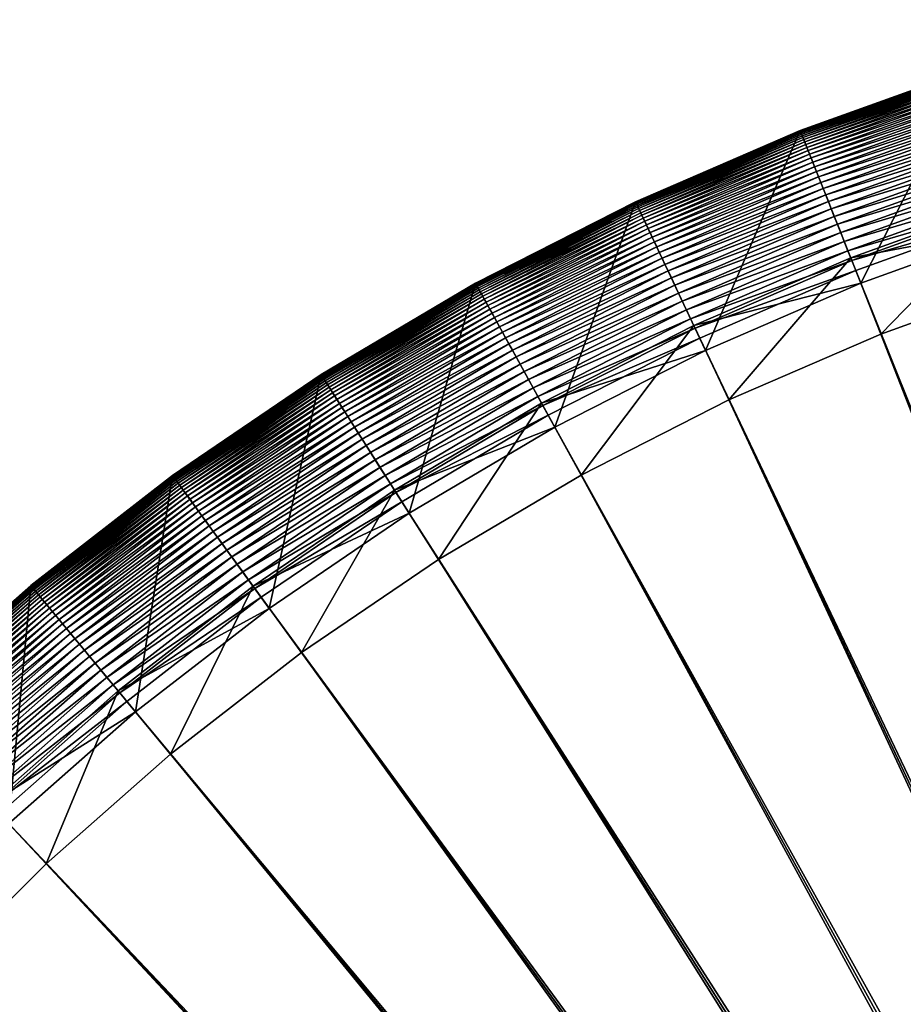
# Model space of a CAD drawing. Header units: millimetres. Extents: x -38.8 to 49.8, y -3.5 to 19.4.
# Tile 187 of 256: x -21.6 to -20.5, y 18.1 to 19.3. Entities that reach past the tile are written whole.
import ezdxf

# ---------------------------------------------------------------- set-up
doc = ezdxf.new("R2010")
doc.units = ezdxf.units.MM
doc.layers.get('0').update_dxf_attribs({"true_color": 0x5890e1})

msp = doc.modelspace()

# ---------------------------------------------------------------- meshes
at = {"color": 206, "true_color": 0x6c0888}
mesh = msp.add_polyface(dxfattribs=at)
corners = [(-20.5614, 19.0171, -2.9901), (-20.3569, 19.0789, -2.9875), (-20.3603, 19.0895, -2.9901), (-20.5573, 19.0068, -2.9875), (-20.3533, 19.0678, -2.9854), (-20.553, 18.9959, -2.9854), (-20.3495, 19.0561, -2.984), (-20.5485, 18.9845, -2.984), (-20.3455, 19.0439, -2.9831), (-20.5437, 18.9725, -2.9831), (-20.3413, 19.0311, -2.9828), (-20.545, 18.9757, -3.6054), (-20.3361, 19.0151, -5.8084), (-20.3466, 19.0472, -3.6054), (-20.5326, 18.9443, -5.8084), (-20.3988, 19.2079, -5.9621), (-20.3988, 19.2079, -3.181), (-20.186, 19.2697, -3.181), (-20.186, 19.2697, -5.9621), (-20.3988, 19.2079, -3.1713), (-20.186, 19.2697, -3.1713), (-20.3987, 19.2076, -3.1617), (-20.1859, 19.2694, -3.1617), (-20.3985, 19.207, -3.1522), (-20.1858, 19.2688, -3.1522), (-20.3982, 19.2061, -3.1427), (-20.1855, 19.2679, -3.1427), (-20.3978, 19.2049, -3.1333), (-20.1852, 19.2666, -3.1333), (-20.3973, 19.2033, -3.1239), (-20.1848, 19.265, -3.1239), (-20.3967, 19.2014, -3.1148), (-20.1843, 19.2631, -3.1148), (-20.396, 19.1992, -3.1057), (-20.1838, 19.2609, -3.1057), (-20.3951, 19.1966, -3.0969), (-20.1831, 19.2583, -3.0969), (-20.3942, 19.1937, -3.0882), (-20.1823, 19.2553, -3.0882), (-20.3931, 19.1904, -3.0797), (-20.1814, 19.2519, -3.0797), (-20.3919, 19.1867, -3.0714), (-20.1805, 19.2481, -3.0714), (-20.3906, 19.1826, -3.0634), (-20.1794, 19.244, -3.0634), (-20.3891, 19.1782, -3.0556), (-20.1782, 19.2394, -3.0556), (-20.3875, 19.1733, -3.0481), (-20.177, 19.2344, -3.0481), (-20.3858, 19.1679, -3.041), (-20.1756, 19.229, -3.041), (-20.3839, 19.1622, -3.0341), (-20.1741, 19.2232, -3.0341), (-20.3819, 19.156, -3.0276), (-20.1725, 19.2169, -3.0276), (-20.3798, 19.1494, -3.0214), (-20.1707, 19.2101, -3.0214), (-20.3774, 19.1423, -3.0157), (-20.1689, 19.2029, -3.0157), (-20.375, 19.1347, -3.0103), (-20.1669, 19.1952, -3.0103), (-20.3724, 19.1267, -3.0053), (-20.1648, 19.187, -3.0053), (-20.3696, 19.1181, -3.0008), (-20.1626, 19.1783, -3.0008), (-20.3667, 19.1091, -2.9967), (-20.1602, 19.1691, -2.9967), (-20.3636, 19.0996, -2.9931), (-20.1577, 19.1594, -2.9931), (-20.1551, 19.1491, -2.9901), (-20.1523, 19.1384, -2.9875), (-20.1494, 19.127, -2.9854), (-20.1463, 19.1152, -2.984), (-20.1431, 19.1027, -2.9831), (-20.1398, 19.0897, -2.9828), (-20.3152, 18.9508, -3.3519), (-20.144, 19.106, -3.6054), (-20.1356, 19.0733, -5.8084)]
mesh.append_faces([[corners[k] for k in face] for face in [(0, 1, 2), (3, 4, 1), (5, 6, 4), (7, 8, 6), (9, 10, 8), (11, 12, 13), (14, 15, 12), (15, 17, 18), (16, 20, 17), (19, 22, 20), (21, 24, 22), (23, 26, 24), (25, 28, 26), (27, 30, 28), (29, 32, 30), (31, 34, 32), (33, 36, 34), (35, 38, 36), (37, 40, 38), (39, 42, 40), (41, 44, 42), (43, 46, 44), (45, 48, 46), (47, 50, 48)]], dxfattribs={"vtx0": -1, "color": 206})
mesh.append_faces([[corners[k] for k in face] for face in [(15, 16, 17), (16, 19, 20), (19, 21, 22), (21, 23, 24), (23, 25, 26), (25, 27, 28), (27, 29, 30), (29, 31, 32), (31, 33, 34), (33, 35, 36), (35, 37, 38), (37, 39, 40), (39, 41, 42), (41, 43, 44), (43, 45, 46), (45, 47, 48), (47, 49, 50), (49, 51, 52), (51, 53, 54), (53, 55, 56), (55, 57, 58), (57, 59, 60), (59, 61, 62), (61, 63, 64), (63, 65, 66), (65, 67, 68), (67, 2, 69), (2, 1, 70), (1, 4, 71), (4, 6, 72), (6, 8, 73), (8, 10, 74), (75, 13, 76), (13, 12, 77), (12, 15, 18)]], dxfattribs={"vtx2": -1, "color": 206})
mesh = msp.add_polyface(dxfattribs=at)
corners = [(-20.6072, 19.1329, -5.9621), (-20.6072, 19.1329, -3.181), (-20.3988, 19.2079, -3.181), (-20.3988, 19.2079, -5.9621), (-20.6072, 19.1329, -3.1713), (-20.3988, 19.2079, -3.1713), (-20.6071, 19.1326, -3.1617), (-20.3987, 19.2076, -3.1617), (-20.6069, 19.132, -3.1522), (-20.3985, 19.207, -3.1522), (-20.6065, 19.1311, -3.1427), (-20.3982, 19.2061, -3.1427), (-20.606, 19.1299, -3.1333), (-20.3978, 19.2049, -3.1333), (-20.6054, 19.1284, -3.1239), (-20.3973, 19.2033, -3.1239), (-20.6047, 19.1265, -3.1148), (-20.3967, 19.2014, -3.1148), (-20.6039, 19.1244, -3.1057), (-20.396, 19.1992, -3.1057), (-20.6029, 19.1219, -3.0969), (-20.3951, 19.1966, -3.0969), (-20.6017, 19.119, -3.0882), (-20.3942, 19.1937, -3.0882), (-20.6004, 19.1158, -3.0797), (-20.3931, 19.1904, -3.0797), (-20.599, 19.1121, -3.0714), (-20.3919, 19.1867, -3.0714), (-20.5974, 19.1082, -3.0634), (-20.3906, 19.1826, -3.0634), (-20.5957, 19.1038, -3.0556), (-20.3891, 19.1782, -3.0556), (-20.5938, 19.099, -3.0481), (-20.3875, 19.1733, -3.0481), (-20.5917, 19.0938, -3.041), (-20.3858, 19.1679, -3.041), (-20.5895, 19.0882, -3.0341), (-20.3839, 19.1622, -3.0341), (-20.5871, 19.0821, -3.0276), (-20.3819, 19.156, -3.0276), (-20.5846, 19.0756, -3.0214), (-20.3798, 19.1494, -3.0214), (-20.5818, 19.0687, -3.0157), (-20.3774, 19.1423, -3.0157), (-20.5789, 19.0613, -3.0103), (-20.375, 19.1347, -3.0103), (-20.5758, 19.0534, -3.0053), (-20.3724, 19.1267, -3.0053), (-20.5725, 19.0451, -3.0008), (-20.3696, 19.1181, -3.0008), (-20.569, 19.0363, -2.9967), (-20.3667, 19.1091, -2.9967), (-20.5653, 19.0269, -2.9931), (-20.3636, 19.0996, -2.9931), (-20.5614, 19.0171, -2.9901), (-20.3603, 19.0895, -2.9901), (-20.5573, 19.0068, -2.9875), (-20.3569, 19.0789, -2.9875), (-20.553, 18.9959, -2.9854), (-20.3533, 19.0678, -2.9854), (-20.5485, 18.9845, -2.984), (-20.3495, 19.0561, -2.984), (-20.5437, 18.9725, -2.9831), (-20.3455, 19.0439, -2.9831), (-20.5326, 18.9443, -5.8084)]
mesh.append_faces([[corners[k] for k in face] for face in [(0, 2, 3), (1, 5, 2), (4, 7, 5), (6, 9, 7), (8, 11, 9), (10, 13, 11), (12, 15, 13), (14, 17, 15), (16, 19, 17), (18, 21, 19), (20, 23, 21), (22, 25, 23), (24, 27, 25), (26, 29, 27), (28, 31, 29), (30, 33, 31), (32, 35, 33), (34, 37, 35), (36, 39, 37), (38, 41, 39), (40, 43, 41), (42, 45, 43), (44, 47, 45), (46, 49, 47), (48, 51, 49), (50, 53, 51), (52, 55, 53)]], dxfattribs={"vtx0": -1, "color": 206})
mesh.append_faces([[corners[k] for k in face] for face in [(0, 1, 2), (1, 4, 5), (4, 6, 7), (6, 8, 9), (8, 10, 11), (10, 12, 13), (12, 14, 15), (14, 16, 17), (16, 18, 19), (18, 20, 21), (20, 22, 23), (22, 24, 25), (24, 26, 27), (26, 28, 29), (28, 30, 31), (30, 32, 33), (32, 34, 35), (34, 36, 37), (36, 38, 39), (38, 40, 41), (40, 42, 43), (42, 44, 45), (44, 46, 47), (46, 48, 49), (48, 50, 51), (50, 52, 53), (52, 54, 55), (54, 56, 57), (56, 58, 59), (58, 60, 61), (60, 62, 63), (64, 0, 3)]], dxfattribs={"vtx2": -1, "color": 206})
mesh = msp.add_polyface(dxfattribs=at)
corners = [(-22.0117, 17.8176, -2.9828), (-19.4839, 15.9986, -2.9828), (-21.883, 17.9834, -2.9828), (-19.4926, 15.9874, -3.3688), (-21.9433, 17.7679, -3.3519), (-21.8179, 17.9295, -3.3519), (-19.4744, 16.0093, -2.9828), (-21.7443, 18.1408, -2.9828), (-19.4839, 15.9986, -3.3688), (-21.6827, 18.083, -3.3519), (-19.4644, 16.0194, -2.9828), (-21.5959, 18.2892, -2.9828), (-19.4744, 16.0093, -3.3688), (-21.538, 18.2276, -3.3519), (-19.4537, 16.0288, -2.9828), (-21.4384, 18.428, -2.9828), (-19.4644, 16.0194, -3.3688), (-21.3846, 18.3629, -3.3519), (-21.5221, 18.5292, -3.0276), (-21.3457, 18.6572, -3.0214), (-21.3498, 18.6628, -3.0276), (-21.5177, 18.5238, -3.0214), (-21.3413, 18.6512, -3.0157), (-21.5129, 18.518, -3.0157), (-21.3366, 18.6447, -3.0103), (-21.5079, 18.5119, -3.0103), (-21.3317, 18.6379, -3.0053), (-21.5025, 18.5054, -3.0053), (-21.3264, 18.6306, -3.0008), (-21.4967, 18.4985, -3.0008), (-21.3208, 18.623, -2.9967), (-21.4907, 18.4912, -2.9967), (-21.3149, 18.6148, -2.9931), (-21.4843, 18.4834, -2.9931), (-21.4776, 18.4753, -2.9901), (-21.3087, 18.6063, -2.9901), (-21.4705, 18.4667, -2.9875), (-21.3021, 18.5973, -2.9875), (-21.463, 18.4577, -2.9854), (-21.2953, 18.5878, -2.9854), (-21.4552, 18.4483, -2.984), (-21.2881, 18.5779, -2.984), (-21.447, 18.4384, -2.9831), (-21.2805, 18.5675, -2.9831), (-21.2726, 18.5566, -2.9828), (-19.4424, 16.0376, -2.9828), (-19.4537, 16.0288, -3.3688), (-21.2229, 18.4883, -3.3519), (-21.4492, 18.441, -3.6054), (-21.2825, 18.5703, -3.6054), (-21.4277, 18.415, -5.8084), (-21.2627, 18.5429, -5.8084), (-21.3819, 18.707, -5.9621), (-21.1131, 18.6968, -2.984), (-21.1062, 18.6859, -2.9831), (-21.099, 18.6746, -2.9828), (-19.4306, 16.0456, -2.9828), (-19.4424, 16.0376, -3.3688), (-21.0538, 18.6032, -3.3519), (-21.1081, 18.6889, -3.6054), (-21.09, 18.6603, -5.8084), (-19.4183, 16.0528, -2.9828), (-20.9184, 18.7814, -2.9828), (-19.4306, 16.0456, -3.3688), (-20.8777, 18.7074, -3.3519), (-19.4056, 16.0593, -2.9828), (-20.7314, 18.8767, -2.9828), (-19.4183, 16.0528, -3.3688), (-20.6954, 18.8002, -3.3519), (-19.3926, 16.065, -2.9828), (-20.5388, 18.96, -2.9828), (-19.4056, 16.0593, -3.3688), (-20.5077, 18.8815, -3.3519), (-19.3791, 16.0698, -2.9828), (-20.3413, 19.0311, -2.9828), (-19.3926, 16.065, -3.3688), (-20.3152, 18.9508, -3.3519), (-19.3654, 16.0738, -2.9828), (-20.1398, 19.0897, -2.9828), (-19.3791, 16.0698, -3.3688), (-20.1188, 19.0078, -3.3519), (-19.3515, 16.0769, -2.9828), (-19.935, 19.1355, -2.9828), (-19.3654, 16.0738, -3.3688), (-19.9192, 19.0525, -3.3519), (-19.3375, 16.0791, -2.9828), (-19.7277, 19.1683, -2.9828), (-19.3515, 16.0769, -3.3688), (-19.7171, 19.0845, -3.3519), (-19.3233, 16.0805, -2.9828), (-19.5188, 19.188, -2.9828), (-19.3375, 16.0791, -3.3688), (-19.5135, 19.1037, -3.3519), (-19.309, 16.0809, -2.9828), (-19.309, 19.1946, -2.9828), (-19.3233, 16.0805, -3.3688), (-19.309, 19.1101, -3.3519)]
mesh.append_faces([[corners[k] for k in face] for face in [(0, 1, 2), (2, 6, 7), (7, 10, 11), (11, 14, 15), (18, 19, 20), (21, 22, 19), (23, 24, 22), (25, 26, 24), (27, 28, 26), (29, 30, 28), (31, 32, 30), (33, 35, 32), (34, 37, 35), (36, 39, 37), (38, 41, 39), (40, 43, 41), (42, 44, 43), (15, 45, 44), (17, 49, 47), (48, 51, 49), (50, 52, 51), (44, 56, 55), (47, 59, 58), (55, 61, 62), (62, 65, 66), (66, 69, 70), (70, 73, 74), (74, 77, 78), (78, 81, 82), (82, 85, 86), (86, 89, 90), (90, 93, 94)]], dxfattribs={"vtx0": -1, "color": 206})
mesh.append_faces([[corners[k] for k in face] for face in [(3, 4, 5), (8, 5, 9), (12, 9, 13), (16, 13, 17), (33, 34, 35), (34, 36, 37), (36, 38, 39), (38, 40, 41), (40, 42, 43), (42, 15, 44), (46, 17, 47), (17, 48, 49), (48, 50, 51), (39, 41, 53), (41, 43, 54), (43, 44, 55), (57, 47, 58), (47, 49, 59), (49, 51, 60), (63, 58, 64), (67, 64, 68), (71, 68, 72), (75, 72, 76), (79, 76, 80), (83, 80, 84), (87, 84, 88), (91, 88, 92), (95, 92, 96)]], dxfattribs={"vtx2": -1, "color": 206})
mesh = msp.add_polyface(dxfattribs=at)
corners = [(-21.0079, 18.9443, -5.9621), (-20.8105, 19.0449, -3.181), (-20.8105, 19.0449, -5.9621), (-21.0079, 18.9443, -3.181), (-20.8105, 19.0449, -3.1713), (-21.0079, 18.9443, -3.1713), (-20.8104, 19.0446, -3.1617), (-21.0078, 18.944, -3.1617), (-20.8101, 19.044, -3.1522), (-21.0075, 18.9435, -3.1522), (-20.8097, 19.0431, -3.1427), (-21.007, 18.9426, -3.1427), (-20.8092, 19.042, -3.1333), (-21.0064, 18.9415, -3.1333), (-20.8085, 19.0405, -3.1239), (-21.0056, 18.9401, -3.1239), (-20.8076, 19.0387, -3.1148), (-21.0047, 18.9383, -3.1148), (-20.8067, 19.0366, -3.1057), (-21.0035, 18.9363, -3.1057), (-20.8055, 19.0342, -3.0969), (-20.6072, 19.1329, -3.181), (-20.6072, 19.1329, -5.9621), (-20.6072, 19.1329, -3.1713), (-20.6071, 19.1326, -3.1617), (-20.6069, 19.132, -3.1522), (-20.6065, 19.1311, -3.1427), (-20.606, 19.1299, -3.1333), (-20.6054, 19.1284, -3.1239), (-20.6047, 19.1265, -3.1148), (-20.6039, 19.1244, -3.1057), (-20.6029, 19.1219, -3.0969), (-20.8042, 19.0314, -3.0882), (-20.6017, 19.119, -3.0882), (-20.8027, 19.0282, -3.0797), (-20.6004, 19.1158, -3.0797), (-20.8011, 19.0247, -3.0714), (-20.599, 19.1121, -3.0714), (-20.7992, 19.0208, -3.0634), (-20.5974, 19.1082, -3.0634), (-20.7972, 19.0166, -3.0556), (-20.5957, 19.1038, -3.0556), (-20.795, 19.0119, -3.0481), (-20.5938, 19.099, -3.0481), (-20.7926, 19.0069, -3.041), (-20.5917, 19.0938, -3.041), (-20.7901, 19.0014, -3.0341), (-20.5895, 19.0882, -3.0341), (-20.7873, 18.9955, -3.0276), (-20.5871, 19.0821, -3.0276), (-20.7843, 18.9892, -3.0214), (-20.5846, 19.0756, -3.0214), (-20.7812, 18.9824, -3.0157), (-20.5818, 19.0687, -3.0157), (-20.7778, 18.9752, -3.0103), (-20.5789, 19.0613, -3.0103), (-20.5758, 19.0534, -3.0053), (-20.7742, 18.9676, -3.0053), (-20.5725, 19.0451, -3.0008), (-20.7703, 18.9595, -3.0008), (-20.569, 19.0363, -2.9967), (-20.7663, 18.9509, -2.9967), (-20.5653, 19.0269, -2.9931), (-20.7242, 18.8614, -5.8084)]
mesh.append_faces([[corners[k] for k in face] for face in [(0, 1, 2), (3, 4, 1), (5, 6, 4), (7, 8, 6), (9, 10, 8), (11, 12, 10), (13, 14, 12), (15, 16, 14), (17, 18, 16), (19, 20, 18), (2, 21, 22), (1, 23, 21), (4, 24, 23), (6, 25, 24), (8, 26, 25), (10, 27, 26), (12, 28, 27), (14, 29, 28), (16, 30, 29), (18, 31, 30), (20, 33, 31), (32, 35, 33), (34, 37, 35), (36, 39, 37), (38, 41, 39), (40, 43, 41), (42, 45, 43), (44, 47, 45), (46, 49, 47), (48, 51, 49), (50, 53, 51), (52, 55, 53), (54, 56, 55), (57, 58, 56), (59, 60, 58), (61, 62, 60)]], dxfattribs={"vtx0": -1, "color": 206})
mesh.append_faces([[corners[k] for k in face] for face in [(2, 1, 21), (1, 4, 23), (4, 6, 24), (6, 8, 25), (8, 10, 26), (10, 12, 27), (12, 14, 28), (14, 16, 29), (16, 18, 30), (18, 20, 31), (20, 32, 33), (32, 34, 35), (34, 36, 37), (36, 38, 39), (38, 40, 41), (40, 42, 43), (42, 44, 45), (44, 46, 47), (46, 48, 49), (48, 50, 51), (50, 52, 53), (52, 54, 55), (63, 2, 22)]], dxfattribs={"vtx2": -1, "color": 206})
mesh = msp.add_polyface(dxfattribs=at)
corners = [(-21.0022, 18.9339, -3.0969), (-20.8042, 19.0314, -3.0882), (-20.8055, 19.0342, -3.0969), (-21.0007, 18.9312, -3.0882), (-20.8027, 19.0282, -3.0797), (-20.9991, 18.9282, -3.0797), (-20.8011, 19.0247, -3.0714), (-20.9972, 18.9248, -3.0714), (-20.7992, 19.0208, -3.0634), (-20.9951, 18.921, -3.0634), (-20.7972, 19.0166, -3.0556), (-20.9929, 18.9169, -3.0556), (-20.795, 19.0119, -3.0481), (-20.9904, 18.9124, -3.0481), (-20.7926, 19.0069, -3.041), (-20.9877, 18.9075, -3.041), (-20.7901, 19.0014, -3.0341), (-20.9848, 18.9022, -3.0341), (-20.7873, 18.9955, -3.0276), (-20.9816, 18.8965, -3.0276), (-20.7843, 18.9892, -3.0214), (-20.9783, 18.8904, -3.0214), (-20.7812, 18.9824, -3.0157), (-20.9747, 18.8838, -3.0157), (-20.7778, 18.9752, -3.0103), (-20.9709, 18.8769, -3.0103), (-20.7742, 18.9676, -3.0053), (-20.9668, 18.8694, -3.0053), (-20.7703, 18.9595, -3.0008), (-20.9625, 18.8616, -3.0008), (-20.9579, 18.8533, -2.9967), (-20.7663, 18.9509, -2.9967), (-20.9531, 18.8445, -2.9931), (-20.762, 18.9418, -2.9931), (-20.948, 18.8352, -2.9901), (-20.7575, 18.9322, -2.9901), (-20.9426, 18.8255, -2.9875), (-20.7528, 18.9222, -2.9875), (-20.937, 18.8152, -2.9854), (-20.7478, 18.9116, -2.9854), (-20.9311, 18.8045, -2.984), (-20.7426, 18.9005, -2.984), (-20.9249, 18.7932, -2.9831), (-20.7371, 18.8889, -2.9831), (-20.9184, 18.7814, -2.9828), (-20.7314, 18.8767, -2.9828), (-20.8777, 18.7074, -3.3519), (-20.9265, 18.7962, -3.6054), (-20.7386, 18.892, -3.6054), (-20.6954, 18.8002, -3.3519), (-20.9102, 18.7666, -5.8084), (-20.7242, 18.8614, -5.8084), (-20.8105, 19.0449, -5.9621), (-20.5758, 19.0534, -3.0053), (-20.5725, 19.0451, -3.0008), (-20.569, 19.0363, -2.9967), (-20.5653, 19.0269, -2.9931), (-20.5614, 19.0171, -2.9901), (-20.5573, 19.0068, -2.9875), (-20.553, 18.9959, -2.9854), (-20.5485, 18.9845, -2.984), (-20.5437, 18.9725, -2.9831), (-20.5388, 18.96, -2.9828), (-20.545, 18.9757, -3.6054), (-20.5077, 18.8815, -3.3519), (-20.5326, 18.9443, -5.8084), (-20.6072, 19.1329, -5.9621), (-20.3413, 19.0311, -2.9828), (-20.3466, 19.0472, -3.6054), (-20.3152, 18.9508, -3.3519), (-20.3361, 19.0151, -5.8084)]
mesh.append_faces([[corners[k] for k in face] for face in [(0, 1, 2), (3, 4, 1), (5, 6, 4), (7, 8, 6), (9, 10, 8), (11, 12, 10), (13, 14, 12), (15, 16, 14), (17, 18, 16), (19, 20, 18), (21, 22, 20), (23, 24, 22), (25, 26, 24), (27, 28, 26), (29, 31, 28), (30, 33, 31), (32, 35, 33), (34, 37, 35), (36, 39, 37), (38, 41, 39), (40, 43, 41), (42, 45, 43), (46, 48, 49), (47, 51, 48), (50, 52, 51), (33, 57, 56), (35, 58, 57), (37, 59, 58), (39, 60, 59), (41, 61, 60), (43, 62, 61), (49, 63, 64), (48, 65, 63), (51, 66, 65), (64, 68, 69)]], dxfattribs={"vtx0": -1, "color": 206})
mesh.append_faces([[corners[k] for k in face] for face in [(29, 30, 31), (30, 32, 33), (32, 34, 35), (34, 36, 37), (36, 38, 39), (38, 40, 41), (40, 42, 43), (42, 44, 45), (46, 47, 48), (47, 50, 51), (24, 26, 53), (26, 28, 54), (28, 31, 55), (31, 33, 56), (33, 35, 57), (35, 37, 58), (37, 39, 59), (39, 41, 60), (41, 43, 61), (43, 45, 62), (49, 48, 63), (48, 51, 65), (61, 62, 67), (64, 63, 68), (63, 65, 70)]], dxfattribs={"vtx2": -1, "color": 206})
mesh = msp.add_polyface(dxfattribs=at)
corners = [(-21.195, 18.8258, -3.1148), (-21.0035, 18.9363, -3.1057), (-21.0047, 18.9383, -3.1148), (-21.1937, 18.8238, -3.1057), (-21.0022, 18.9339, -3.0969), (-21.1923, 18.8215, -3.0969), (-21.0007, 18.9312, -3.0882), (-21.1906, 18.8189, -3.0882), (-20.9991, 18.9282, -3.0797), (-21.1888, 18.816, -3.0797), (-20.9972, 18.9248, -3.0714), (-21.1867, 18.8127, -3.0714), (-20.9951, 18.921, -3.0634), (-21.1844, 18.8091, -3.0634), (-20.9929, 18.9169, -3.0556), (-21.1819, 18.8051, -3.0556), (-20.9904, 18.9124, -3.0481), (-21.1791, 18.8008, -3.0481), (-20.9877, 18.9075, -3.041), (-21.1761, 18.796, -3.041), (-20.9848, 18.9022, -3.0341), (-21.1729, 18.7909, -3.0341), (-20.9816, 18.8965, -3.0276), (-21.1694, 18.7854, -3.0276), (-20.9783, 18.8904, -3.0214), (-21.1656, 18.7796, -3.0214), (-20.9747, 18.8838, -3.0157), (-21.1617, 18.7733, -3.0157), (-20.9709, 18.8769, -3.0103), (-21.1574, 18.7665, -3.0103), (-20.9668, 18.8694, -3.0053), (-21.1529, 18.7594, -3.0053), (-20.9625, 18.8616, -3.0008), (-21.1481, 18.7518, -3.0008), (-20.9579, 18.8533, -2.9967), (-21.143, 18.7438, -2.9967), (-20.9531, 18.8445, -2.9931), (-21.1376, 18.7353, -2.9931), (-20.948, 18.8352, -2.9901), (-21.1319, 18.7264, -2.9901), (-21.126, 18.717, -2.9875), (-20.9426, 18.8255, -2.9875), (-21.1197, 18.7071, -2.9854), (-20.937, 18.8152, -2.9854), (-21.1131, 18.6968, -2.984), (-20.9311, 18.8045, -2.984), (-21.1062, 18.6859, -2.9831), (-20.9249, 18.7932, -2.9831), (-21.099, 18.6746, -2.9828), (-20.9184, 18.7814, -2.9828), (-21.0538, 18.6032, -3.3519), (-21.1081, 18.6889, -3.6054), (-20.9265, 18.7962, -3.6054), (-20.8777, 18.7074, -3.3519), (-21.09, 18.6603, -5.8084), (-20.9102, 18.7666, -5.8084), (-21.0079, 18.9443, -5.9621), (-21.0079, 18.9443, -3.181), (-20.8105, 19.0449, -3.181), (-21.0079, 18.9443, -3.1713), (-20.8105, 19.0449, -3.1713), (-21.0078, 18.944, -3.1617), (-20.8104, 19.0446, -3.1617), (-21.0075, 18.9435, -3.1522), (-20.8101, 19.044, -3.1522), (-21.007, 18.9426, -3.1427), (-20.8097, 19.0431, -3.1427), (-21.0064, 18.9415, -3.1333), (-20.8092, 19.042, -3.1333), (-21.0056, 18.9401, -3.1239), (-20.8085, 19.0405, -3.1239), (-20.8076, 19.0387, -3.1148), (-20.8067, 19.0366, -3.1057), (-20.8055, 19.0342, -3.0969), (-20.8042, 19.0314, -3.0882), (-20.8027, 19.0282, -3.0797), (-20.8011, 19.0247, -3.0714), (-20.7992, 19.0208, -3.0634), (-20.7972, 19.0166, -3.0556), (-20.795, 19.0119, -3.0481), (-20.7926, 19.0069, -3.041), (-20.7901, 19.0014, -3.0341), (-20.7873, 18.9955, -3.0276), (-20.7843, 18.9892, -3.0214), (-20.7812, 18.9824, -3.0157), (-20.7778, 18.9752, -3.0103), (-20.7742, 18.9676, -3.0053), (-20.7703, 18.9595, -3.0008), (-20.8105, 19.0449, -5.9621)]
mesh.append_faces([[corners[k] for k in face] for face in [(0, 1, 2), (3, 4, 1), (5, 6, 4), (7, 8, 6), (9, 10, 8), (11, 12, 10), (13, 14, 12), (15, 16, 14), (17, 18, 16), (19, 20, 18), (21, 22, 20), (23, 24, 22), (25, 26, 24), (27, 28, 26), (29, 30, 28), (31, 32, 30), (33, 34, 32), (35, 36, 34), (37, 38, 36), (39, 41, 38), (40, 43, 41), (42, 45, 43), (44, 47, 45), (46, 49, 47), (50, 52, 53), (51, 55, 52), (54, 56, 55)]], dxfattribs={"vtx0": -1, "color": 206})
mesh.append_faces([[corners[k] for k in face] for face in [(39, 40, 41), (40, 42, 43), (42, 44, 45), (44, 46, 47), (46, 48, 49), (50, 51, 52), (51, 54, 55), (56, 57, 58), (57, 59, 60), (59, 61, 62), (61, 63, 64), (63, 65, 66), (65, 67, 68), (67, 69, 70), (69, 2, 71), (2, 1, 72), (1, 4, 73), (4, 6, 74), (6, 8, 75), (8, 10, 76), (10, 12, 77), (12, 14, 78), (14, 16, 79), (16, 18, 80), (18, 20, 81), (20, 22, 82), (22, 24, 83), (24, 26, 84), (26, 28, 85), (28, 30, 86), (30, 32, 87), (55, 56, 88)]], dxfattribs={"vtx2": -1, "color": 206})
mesh = msp.add_polyface(dxfattribs=at)
corners = [(-22.6497, 15.854, -2.9828), (-19.5359, 15.854, -2.9828), (-19.5355, 15.8682, -2.9828), (-19.5359, 15.854, -3.3688), (-22.5652, 15.854, -3.3519), (-22.5588, 16.0584, -3.3519), (-19.5355, 15.8682, -3.3688), (-22.6431, 16.0637, -2.9828), (-19.5342, 15.8824, -2.9828), (-22.5395, 16.2621, -3.3519), (-19.5342, 15.8824, -3.3688), (-22.6233, 16.2727, -2.9828), (-19.5319, 15.8965, -2.9828), (-22.5905, 16.4799, -2.9828), (-22.5075, 16.4641, -3.3519), (-19.5319, 15.8965, -3.3688), (-19.5288, 15.9104, -2.9828), (-22.5447, 16.6848, -2.9828), (-22.4629, 16.6637, -3.3519), (-19.5288, 15.9104, -3.3688), (-19.5248, 15.9241, -2.9828), (-22.4862, 16.8863, -2.9828), (-22.4058, 16.8602, -3.3519), (-19.5248, 15.9241, -3.3688), (-19.52, 15.9375, -2.9828), (-22.4151, 17.0837, -2.9828), (-22.3365, 17.0526, -3.3519), (-19.52, 15.9375, -3.3688), (-19.5144, 15.9506, -2.9828), (-22.3317, 17.2764, -2.9828), (-22.2553, 17.2404, -3.3519), (-19.5144, 15.9506, -3.3688), (-19.5079, 15.9633, -2.9828), (-22.2365, 17.4633, -2.9828), (-22.1624, 17.4226, -3.3519), (-19.5079, 15.9633, -3.3688), (-19.5006, 15.9756, -2.9828), (-22.1296, 17.644, -2.9828), (-22.0583, 17.5987, -3.3519), (-19.5006, 15.9756, -3.3688), (-19.4926, 15.9874, -2.9828), (-22.0117, 17.8176, -2.9828), (-21.9433, 17.7679, -3.3519), (-19.4926, 15.9874, -3.3688), (-19.4839, 15.9986, -2.9828), (-21.8179, 17.9295, -3.3519), (-19.4839, 15.9986, -3.3688), (-21.883, 17.9834, -2.9828), (-19.4744, 16.0093, -2.9828), (-21.6827, 18.083, -3.3519), (-19.4744, 16.0093, -3.3688), (-21.7443, 18.1408, -2.9828), (-19.4644, 16.0194, -2.9828), (-21.538, 18.2276, -3.3519), (-19.4644, 16.0194, -3.3688), (-21.5959, 18.2892, -2.9828), (-19.4537, 16.0288, -2.9828), (-21.3846, 18.3629, -3.3519), (-19.4537, 16.0288, -3.3688), (-21.4384, 18.428, -2.9828), (-19.4424, 16.0376, -2.9828), (-21.2229, 18.4883, -3.3519), (-19.4424, 16.0376, -3.3688), (-21.2726, 18.5566, -2.9828), (-19.4306, 16.0456, -2.9828), (-21.0538, 18.6032, -3.3519), (-19.4306, 16.0456, -3.3688), (-21.099, 18.6746, -2.9828), (-19.4183, 16.0528, -2.9828), (-20.8777, 18.7074, -3.3519), (-19.4183, 16.0528, -3.3688), (-20.9184, 18.7814, -2.9828), (-19.4056, 16.0593, -2.9828), (-20.6954, 18.8002, -3.3519), (-19.4056, 16.0593, -3.3688), (-20.7314, 18.8767, -2.9828), (-19.3926, 16.065, -2.9828), (-20.5077, 18.8815, -3.3519), (-19.3926, 16.065, -3.3688), (-20.5388, 18.96, -2.9828), (-19.3791, 16.0698, -2.9828), (-20.3152, 18.9508, -3.3519), (-19.3791, 16.0698, -3.3688), (-20.3413, 19.0311, -2.9828), (-19.3654, 16.0738, -2.9828)]
mesh.append_faces([[corners[k] for k in face] for face in [(3, 5, 6), (6, 9, 10), (11, 12, 13), (10, 14, 15), (13, 16, 17), (15, 18, 19), (17, 20, 21), (19, 22, 23), (21, 24, 25), (23, 26, 27), (25, 28, 29), (27, 30, 31), (29, 32, 33), (31, 34, 35), (33, 36, 37), (35, 38, 39), (37, 40, 41), (39, 42, 43), (43, 45, 46), (46, 49, 50), (50, 53, 54), (54, 57, 58), (58, 61, 62), (62, 65, 66), (66, 69, 70), (70, 73, 74), (74, 77, 78), (78, 81, 82)]], dxfattribs={"vtx0": -1, "color": 206})
mesh.append_faces([[corners[k] for k in face] for face in [(0, 1, 2), (3, 4, 5), (7, 2, 8), (6, 5, 9), (11, 8, 12), (10, 9, 14), (13, 12, 16), (15, 14, 18), (17, 16, 20), (19, 18, 22), (21, 20, 24), (23, 22, 26), (25, 24, 28), (27, 26, 30), (29, 28, 32), (31, 30, 34), (33, 32, 36), (35, 34, 38), (37, 36, 40), (39, 38, 42), (41, 40, 44), (47, 44, 48), (51, 48, 52), (55, 52, 56), (59, 56, 60), (63, 60, 64), (67, 64, 68), (71, 68, 72), (75, 72, 76), (79, 76, 80), (83, 80, 84)]], dxfattribs={"vtx2": -1, "color": 206})
mesh = msp.add_polyface(dxfattribs=at)
corners = [(-21.371, 18.6921, -3.0797), (-21.1867, 18.8127, -3.0714), (-21.1888, 18.816, -3.0797), (-21.3688, 18.689, -3.0714), (-21.1844, 18.8091, -3.0634), (-21.3662, 18.6855, -3.0634), (-21.1819, 18.8051, -3.0556), (-21.3635, 18.6817, -3.0556), (-21.1791, 18.8008, -3.0481), (-21.3604, 18.6775, -3.0481), (-21.1761, 18.796, -3.041), (-21.3572, 18.673, -3.041), (-21.1729, 18.7909, -3.0341), (-21.3536, 18.6681, -3.0341), (-21.1694, 18.7854, -3.0276), (-21.3498, 18.6628, -3.0276), (-21.1656, 18.7796, -3.0214), (-21.3457, 18.6572, -3.0214), (-21.1617, 18.7733, -3.0157), (-21.3413, 18.6512, -3.0157), (-21.1574, 18.7665, -3.0103), (-21.3366, 18.6447, -3.0103), (-21.1529, 18.7594, -3.0053), (-21.3317, 18.6379, -3.0053), (-21.1481, 18.7518, -3.0008), (-21.3264, 18.6306, -3.0008), (-21.143, 18.7438, -2.9967), (-21.3208, 18.623, -2.9967), (-21.1376, 18.7353, -2.9931), (-21.3149, 18.6148, -2.9931), (-21.1319, 18.7264, -2.9901), (-21.3087, 18.6063, -2.9901), (-21.3021, 18.5973, -2.9875), (-21.126, 18.717, -2.9875), (-21.2953, 18.5878, -2.9854), (-21.1197, 18.7071, -2.9854), (-21.1131, 18.6968, -2.984), (-21.2881, 18.5779, -2.984), (-21.1062, 18.6859, -2.9831), (-21.2805, 18.5675, -2.9831), (-21.099, 18.6746, -2.9828), (-21.2825, 18.5703, -3.6054), (-21.09, 18.6603, -5.8084), (-21.1081, 18.6889, -3.6054), (-21.2627, 18.5429, -5.8084), (-21.1986, 18.8315, -5.9621), (-21.1986, 18.8315, -3.181), (-21.0079, 18.9443, -3.181), (-21.0079, 18.9443, -5.9621), (-21.1986, 18.8315, -3.1713), (-21.0079, 18.9443, -3.1713), (-21.1984, 18.8312, -3.1617), (-21.0078, 18.944, -3.1617), (-21.1981, 18.8307, -3.1522), (-21.0075, 18.9435, -3.1522), (-21.1976, 18.8299, -3.1427), (-21.007, 18.9426, -3.1427), (-21.1969, 18.8288, -3.1333), (-21.0064, 18.9415, -3.1333), (-21.196, 18.8275, -3.1239), (-21.0056, 18.9401, -3.1239), (-21.195, 18.8258, -3.1148), (-21.0047, 18.9383, -3.1148), (-21.1937, 18.8238, -3.1057), (-21.0035, 18.9363, -3.1057), (-21.1923, 18.8215, -3.0969), (-21.0022, 18.9339, -3.0969), (-21.1906, 18.8189, -3.0882), (-21.0007, 18.9312, -3.0882), (-20.9991, 18.9282, -3.0797), (-20.9972, 18.9248, -3.0714), (-20.9951, 18.921, -3.0634), (-20.9929, 18.9169, -3.0556), (-20.9904, 18.9124, -3.0481), (-20.9877, 18.9075, -3.041), (-20.9848, 18.9022, -3.0341), (-20.9816, 18.8965, -3.0276), (-20.9783, 18.8904, -3.0214), (-20.9747, 18.8838, -3.0157), (-20.9709, 18.8769, -3.0103), (-20.9668, 18.8694, -3.0053), (-20.9625, 18.8616, -3.0008), (-20.9579, 18.8533, -2.9967), (-20.9531, 18.8445, -2.9931), (-20.948, 18.8352, -2.9901)]
mesh.append_faces([[corners[k] for k in face] for face in [(0, 1, 2), (3, 4, 1), (5, 6, 4), (7, 8, 6), (9, 10, 8), (11, 12, 10), (13, 14, 12), (15, 16, 14), (17, 18, 16), (19, 20, 18), (21, 22, 20), (23, 24, 22), (25, 26, 24), (27, 28, 26), (29, 30, 28), (31, 33, 30), (32, 35, 33), (34, 36, 35), (37, 38, 36), (39, 40, 38), (41, 42, 43), (44, 45, 42), (45, 47, 48), (46, 50, 47), (49, 52, 50), (51, 54, 52), (53, 56, 54), (55, 58, 56), (57, 60, 58), (59, 62, 60)]], dxfattribs={"vtx0": -1, "color": 206})
mesh.append_faces([[corners[k] for k in face] for face in [(31, 32, 33), (32, 34, 35), (45, 46, 47), (46, 49, 50), (49, 51, 52), (51, 53, 54), (53, 55, 56), (55, 57, 58), (57, 59, 60), (59, 61, 62), (61, 63, 64), (63, 65, 66), (65, 67, 68), (67, 2, 69), (2, 1, 70), (1, 4, 71), (4, 6, 72), (6, 8, 73), (8, 10, 74), (10, 12, 75), (12, 14, 76), (14, 16, 77), (16, 18, 78), (18, 20, 79), (20, 22, 80), (22, 24, 81), (24, 26, 82), (26, 28, 83), (28, 30, 84), (42, 45, 48)]], dxfattribs={"vtx2": -1, "color": 206})
mesh = msp.add_polyface(dxfattribs=at)
corners = [(-21.5569, 18.5712, -5.9621), (-21.3819, 18.707, -3.181), (-21.3819, 18.707, -5.9621), (-21.5569, 18.5712, -3.181), (-21.3819, 18.707, -3.1713), (-21.5569, 18.5712, -3.1713), (-21.3817, 18.7067, -3.1617), (-21.5567, 18.571, -3.1617), (-21.3813, 18.7062, -3.1522), (-21.5563, 18.5705, -3.1522), (-21.3807, 18.7054, -3.1427), (-21.5557, 18.5697, -3.1427), (-21.38, 18.7044, -3.1333), (-21.5549, 18.5687, -3.1333), (-21.379, 18.7031, -3.1239), (-21.5538, 18.5675, -3.1239), (-21.3779, 18.7015, -3.1148), (-21.5526, 18.566, -3.1148), (-21.3765, 18.6996, -3.1057), (-21.5511, 18.5642, -3.1057), (-21.3749, 18.6974, -3.0969), (-21.5494, 18.5621, -3.0969), (-21.3731, 18.6949, -3.0882), (-21.5474, 18.5597, -3.0882), (-21.371, 18.6921, -3.0797), (-21.5452, 18.557, -3.0797), (-21.3688, 18.689, -3.0714), (-21.5427, 18.554, -3.0714), (-21.3662, 18.6855, -3.0634), (-21.54, 18.5507, -3.0634), (-21.3635, 18.6817, -3.0556), (-21.537, 18.5471, -3.0556), (-21.3604, 18.6775, -3.0481), (-21.5337, 18.5431, -3.0481), (-21.3572, 18.673, -3.041), (-21.5301, 18.5388, -3.041), (-21.3536, 18.6681, -3.0341), (-21.5263, 18.5342, -3.0341), (-21.3498, 18.6628, -3.0276), (-21.1986, 18.8315, -3.181), (-21.1986, 18.8315, -5.9621), (-21.1986, 18.8315, -3.1713), (-21.1984, 18.8312, -3.1617), (-21.1981, 18.8307, -3.1522), (-21.1976, 18.8299, -3.1427), (-21.1969, 18.8288, -3.1333), (-21.196, 18.8275, -3.1239), (-21.195, 18.8258, -3.1148), (-21.1937, 18.8238, -3.1057), (-21.1923, 18.8215, -3.0969), (-21.1906, 18.8189, -3.0882), (-21.1888, 18.816, -3.0797), (-21.1867, 18.8127, -3.0714), (-21.1844, 18.8091, -3.0634), (-21.1819, 18.8051, -3.0556), (-21.1791, 18.8008, -3.0481), (-21.1761, 18.796, -3.041), (-21.1729, 18.7909, -3.0341), (-21.1694, 18.7854, -3.0276), (-21.3457, 18.6572, -3.0214), (-21.1656, 18.7796, -3.0214), (-21.3413, 18.6512, -3.0157), (-21.1617, 18.7733, -3.0157), (-21.3366, 18.6447, -3.0103), (-21.1574, 18.7665, -3.0103), (-21.3317, 18.6379, -3.0053), (-21.1529, 18.7594, -3.0053), (-21.3264, 18.6306, -3.0008), (-21.1481, 18.7518, -3.0008), (-21.3208, 18.623, -2.9967), (-21.143, 18.7438, -2.9967), (-21.3149, 18.6148, -2.9931), (-21.1376, 18.7353, -2.9931), (-21.3087, 18.6063, -2.9901), (-21.1319, 18.7264, -2.9901), (-21.2627, 18.5429, -5.8084)]
mesh.append_faces([[corners[k] for k in face] for face in [(0, 1, 2), (3, 4, 1), (5, 6, 4), (7, 8, 6), (9, 10, 8), (11, 12, 10), (13, 14, 12), (15, 16, 14), (17, 18, 16), (19, 20, 18), (21, 22, 20), (23, 24, 22), (25, 26, 24), (27, 28, 26), (29, 30, 28), (31, 32, 30), (33, 34, 32), (35, 36, 34), (37, 38, 36), (2, 39, 40), (1, 41, 39), (4, 42, 41), (6, 43, 42), (8, 44, 43), (10, 45, 44), (12, 46, 45), (14, 47, 46), (16, 48, 47), (18, 49, 48), (20, 50, 49), (22, 51, 50)]], dxfattribs={"vtx0": -1, "color": 206})
mesh.append_faces([[corners[k] for k in face] for face in [(2, 1, 39), (1, 4, 41), (4, 6, 42), (6, 8, 43), (8, 10, 44), (10, 12, 45), (12, 14, 46), (14, 16, 47), (16, 18, 48), (18, 20, 49), (20, 22, 50), (22, 24, 51), (24, 26, 52), (26, 28, 53), (28, 30, 54), (30, 32, 55), (32, 34, 56), (34, 36, 57), (36, 38, 58), (38, 59, 60), (59, 61, 62), (61, 63, 64), (63, 65, 66), (65, 67, 68), (67, 69, 70), (69, 71, 72), (71, 73, 74), (75, 2, 40)]], dxfattribs={"vtx2": -1, "color": 206})
mesh = msp.add_polyface(dxfattribs=at)
corners = [(-21.7105, 18.4113, -3.0797), (-21.5427, 18.554, -3.0714), (-21.5452, 18.557, -3.0797), (-21.7078, 18.4085, -3.0714), (-21.54, 18.5507, -3.0634), (-21.7049, 18.4053, -3.0634), (-21.537, 18.5471, -3.0556), (-21.7017, 18.4019, -3.0556), (-21.5337, 18.5431, -3.0481), (-21.6982, 18.3981, -3.0481), (-21.5301, 18.5388, -3.041), (-21.6943, 18.3941, -3.041), (-21.5263, 18.5342, -3.0341), (-21.6902, 18.3897, -3.0341), (-21.5221, 18.5292, -3.0276), (-21.6857, 18.3849, -3.0276), (-21.5177, 18.5238, -3.0214), (-21.681, 18.3798, -3.0214), (-21.5129, 18.518, -3.0157), (-21.6759, 18.3744, -3.0157), (-21.5079, 18.5119, -3.0103), (-21.6704, 18.3686, -3.0103), (-21.5025, 18.5054, -3.0053), (-21.6646, 18.3624, -3.0053), (-21.4967, 18.4985, -3.0008), (-21.6585, 18.3559, -3.0008), (-21.4907, 18.4912, -2.9967), (-21.652, 18.349, -2.9967), (-21.6451, 18.3417, -2.9931), (-21.4843, 18.4834, -2.9931), (-21.6379, 18.334, -2.9901), (-21.4776, 18.4753, -2.9901), (-21.6303, 18.3258, -2.9875), (-21.4705, 18.4667, -2.9875), (-21.6223, 18.3173, -2.9854), (-21.463, 18.4577, -2.9854), (-21.6139, 18.3084, -2.984), (-21.4552, 18.4483, -2.984), (-21.6051, 18.299, -2.9831), (-21.447, 18.4384, -2.9831), (-21.5959, 18.2892, -2.9828), (-21.4384, 18.428, -2.9828), (-21.538, 18.2276, -3.3519), (-21.6074, 18.3015, -3.6054), (-21.4492, 18.441, -3.6054), (-21.3846, 18.3629, -3.3519), (-21.5843, 18.2769, -5.8084), (-21.4277, 18.415, -5.8084), (-21.5569, 18.5712, -5.9621), (-21.5569, 18.5712, -3.181), (-21.3819, 18.707, -3.181), (-21.5569, 18.5712, -3.1713), (-21.3819, 18.707, -3.1713), (-21.5567, 18.571, -3.1617), (-21.3817, 18.7067, -3.1617), (-21.5563, 18.5705, -3.1522), (-21.3813, 18.7062, -3.1522), (-21.5557, 18.5697, -3.1427), (-21.3807, 18.7054, -3.1427), (-21.5549, 18.5687, -3.1333), (-21.38, 18.7044, -3.1333), (-21.5538, 18.5675, -3.1239), (-21.379, 18.7031, -3.1239), (-21.5526, 18.566, -3.1148), (-21.3779, 18.7015, -3.1148), (-21.5511, 18.5642, -3.1057), (-21.3765, 18.6996, -3.1057), (-21.5494, 18.5621, -3.0969), (-21.3749, 18.6974, -3.0969), (-21.5474, 18.5597, -3.0882), (-21.3731, 18.6949, -3.0882), (-21.371, 18.6921, -3.0797), (-21.3688, 18.689, -3.0714), (-21.3662, 18.6855, -3.0634), (-21.3635, 18.6817, -3.0556), (-21.3604, 18.6775, -3.0481), (-21.3572, 18.673, -3.041), (-21.3536, 18.6681, -3.0341), (-21.3498, 18.6628, -3.0276), (-21.3457, 18.6572, -3.0214), (-21.3413, 18.6512, -3.0157), (-21.3366, 18.6447, -3.0103), (-21.3317, 18.6379, -3.0053), (-21.3264, 18.6306, -3.0008), (-21.3208, 18.623, -2.9967), (-21.3149, 18.6148, -2.9931), (-21.3819, 18.707, -5.9621)]
mesh.append_faces([[corners[k] for k in face] for face in [(0, 1, 2), (3, 4, 1), (5, 6, 4), (7, 8, 6), (9, 10, 8), (11, 12, 10), (13, 14, 12), (15, 16, 14), (17, 18, 16), (19, 20, 18), (21, 22, 20), (23, 24, 22), (25, 26, 24), (27, 29, 26), (28, 31, 29), (30, 33, 31), (32, 35, 33), (34, 37, 35), (36, 39, 37), (38, 41, 39), (42, 44, 45), (43, 47, 44), (46, 48, 47)]], dxfattribs={"vtx0": -1, "color": 206})
mesh.append_faces([[corners[k] for k in face] for face in [(27, 28, 29), (28, 30, 31), (30, 32, 33), (32, 34, 35), (34, 36, 37), (36, 38, 39), (38, 40, 41), (42, 43, 44), (43, 46, 47), (48, 49, 50), (49, 51, 52), (51, 53, 54), (53, 55, 56), (55, 57, 58), (57, 59, 60), (59, 61, 62), (61, 63, 64), (63, 65, 66), (65, 67, 68), (67, 69, 70), (69, 2, 71), (2, 1, 72), (1, 4, 73), (4, 6, 74), (6, 8, 75), (8, 10, 76), (10, 12, 77), (12, 14, 78), (14, 16, 79), (16, 18, 80), (18, 20, 81), (20, 22, 82), (22, 24, 83), (24, 26, 84), (26, 29, 85), (47, 48, 86)]], dxfattribs={"vtx2": -1, "color": 206})
mesh = msp.add_polyface(dxfattribs=at)
corners = [(-21.8447, 18.2351, -3.0341), (-21.6857, 18.3849, -3.0276), (-21.6902, 18.3897, -3.0341), (-21.84, 18.2307, -3.0276), (-21.681, 18.3798, -3.0214), (-21.8349, 18.2259, -3.0214), (-21.6759, 18.3744, -3.0157), (-21.8294, 18.2208, -3.0157), (-21.6704, 18.3686, -3.0103), (-21.8236, 18.2154, -3.0103), (-21.6646, 18.3624, -3.0053), (-21.8175, 18.2096, -3.0053), (-21.6585, 18.3559, -3.0008), (-21.8109, 18.2034, -3.0008), (-21.652, 18.349, -2.9967), (-21.804, 18.1969, -2.9967), (-21.6451, 18.3417, -2.9931), (-21.7967, 18.1901, -2.9931), (-21.789, 18.1828, -2.9901), (-21.6379, 18.334, -2.9901), (-21.7809, 18.1752, -2.9875), (-21.6303, 18.3258, -2.9875), (-21.7724, 18.1672, -2.9854), (-21.6223, 18.3173, -2.9854), (-21.7634, 18.1588, -2.984), (-21.6139, 18.3084, -2.984), (-21.7541, 18.15, -2.9831), (-21.6051, 18.299, -2.9831), (-21.5959, 18.2892, -2.9828), (-21.6827, 18.083, -3.3519), (-21.6074, 18.3015, -3.6054), (-21.538, 18.2276, -3.3519), (-21.7566, 18.1524, -3.6054), (-21.5843, 18.2769, -5.8084), (-21.7319, 18.1292, -5.8084), (-21.7231, 18.4247, -5.9621), (-21.7231, 18.4247, -3.181), (-21.5569, 18.5712, -3.181), (-21.5569, 18.5712, -5.9621), (-21.7231, 18.4247, -3.1713), (-21.5569, 18.5712, -3.1713), (-21.7229, 18.4245, -3.1617), (-21.5567, 18.571, -3.1617), (-21.7224, 18.424, -3.1522), (-21.5563, 18.5705, -3.1522), (-21.7218, 18.4233, -3.1427), (-21.5557, 18.5697, -3.1427), (-21.7209, 18.4224, -3.1333), (-21.5549, 18.5687, -3.1333), (-21.7198, 18.4212, -3.1239), (-21.5538, 18.5675, -3.1239), (-21.7184, 18.4198, -3.1148), (-21.5526, 18.566, -3.1148), (-21.7168, 18.418, -3.1057), (-21.5511, 18.5642, -3.1057), (-21.715, 18.4161, -3.0969), (-21.5494, 18.5621, -3.0969), (-21.7129, 18.4138, -3.0882), (-21.5474, 18.5597, -3.0882), (-21.7105, 18.4113, -3.0797), (-21.5452, 18.557, -3.0797), (-21.7078, 18.4085, -3.0714), (-21.5427, 18.554, -3.0714), (-21.7049, 18.4053, -3.0634), (-21.54, 18.5507, -3.0634), (-21.7017, 18.4019, -3.0556), (-21.537, 18.5471, -3.0556), (-21.6982, 18.3981, -3.0481), (-21.5337, 18.5431, -3.0481), (-21.6943, 18.3941, -3.041), (-21.5301, 18.5388, -3.041), (-21.5263, 18.5342, -3.0341), (-21.5221, 18.5292, -3.0276), (-21.5177, 18.5238, -3.0214), (-21.5129, 18.518, -3.0157), (-21.5079, 18.5119, -3.0103), (-21.5025, 18.5054, -3.0053), (-21.4967, 18.4985, -3.0008), (-21.4907, 18.4912, -2.9967)]
mesh.append_faces([[corners[k] for k in face] for face in [(0, 1, 2), (3, 4, 1), (5, 6, 4), (7, 8, 6), (9, 10, 8), (11, 12, 10), (13, 14, 12), (15, 16, 14), (17, 19, 16), (18, 21, 19), (20, 23, 21), (22, 25, 23), (24, 27, 25), (26, 28, 27), (29, 30, 31), (32, 33, 30), (34, 35, 33), (35, 37, 38), (36, 40, 37), (39, 42, 40), (41, 44, 42), (43, 46, 44), (45, 48, 46), (47, 50, 48), (49, 52, 50), (51, 54, 52), (53, 56, 54), (55, 58, 56), (57, 60, 58)]], dxfattribs={"vtx0": -1, "color": 206})
mesh.append_faces([[corners[k] for k in face] for face in [(17, 18, 19), (18, 20, 21), (20, 22, 23), (22, 24, 25), (24, 26, 27), (35, 36, 37), (36, 39, 40), (39, 41, 42), (41, 43, 44), (43, 45, 46), (45, 47, 48), (47, 49, 50), (49, 51, 52), (51, 53, 54), (53, 55, 56), (55, 57, 58), (57, 59, 60), (59, 61, 62), (61, 63, 64), (63, 65, 66), (65, 67, 68), (67, 69, 70), (69, 2, 71), (2, 1, 72), (1, 4, 73), (4, 6, 74), (6, 8, 75), (8, 10, 76), (10, 12, 77), (12, 14, 78), (33, 35, 38)]], dxfattribs={"vtx2": -1, "color": 206})

doc.saveas('drawing.dxf')
